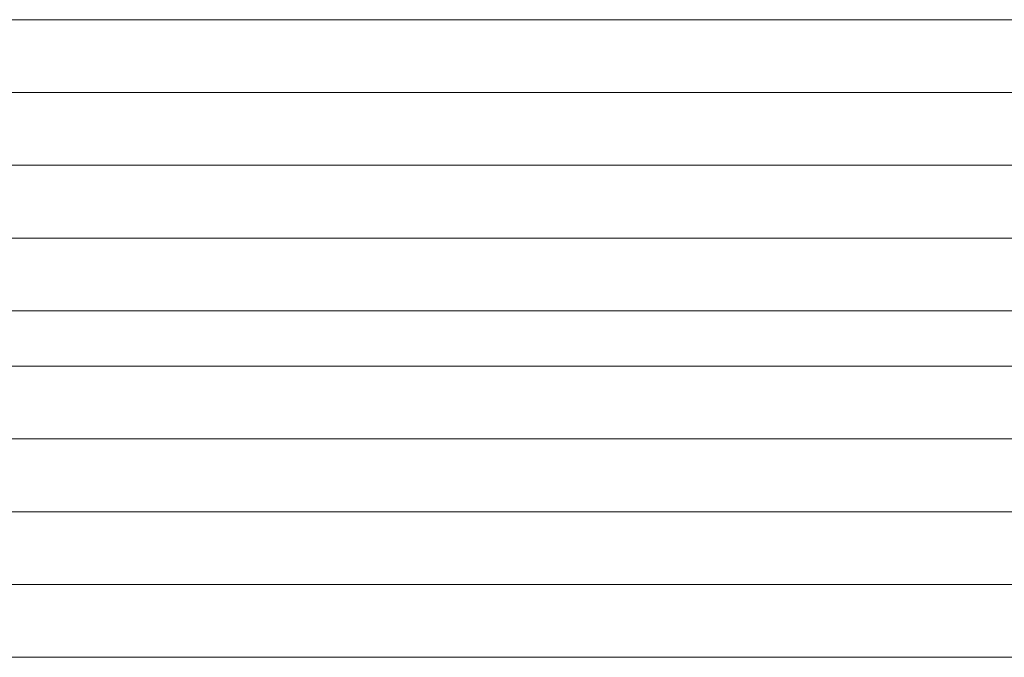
# Model space of a CAD drawing. Extents: x 1911006 to 2186114, y 709265 to 747216.
# Tile 55 of 256: x 1919442 to 1919456, y 735194 to 735203. Entities that reach past the tile are written whole.
import ezdxf

# ---------------------------------------------------------------- set-up
doc = ezdxf.new("R2010")
doc.units = 0
doc.header["$LTSCALE"] = 500
doc.header["$MEASUREMENT"] = 0
doc.layers.add('_MB_kreskowanie_szklo_0.09', color=157, linetype='CONTINUOUS', lineweight=9)
doc.layers.add('_MB_szklo_0.15', color=142, linetype='CONTINUOUS', lineweight=15)

msp = doc.modelspace()

# ---------------------------------------------------------------- linework, layer by layer
at = {"layer": '_MB_kreskowanie_szklo_0.09', "color": 7}
for points in [[(1919470.454, 735202.187), (1919410.454, 735202.187)], [(1919470.454, 735201.187), (1919410.454, 735201.187)], [(1919470.454, 735200.187), (1919410.454, 735200.187)], [(1919470.454, 735197.427), (1919410.454, 735197.427)], [(1919470.454, 735196.427), (1919410.454, 735196.427)], [(1919470.454, 735195.427), (1919410.454, 735195.427)]]:
    msp.add_lwpolyline(points, dxfattribs=at)
at = {"layer": '_MB_szklo_0.15', "color": 7}
for points in [[(1919410.454, 735199.187), (1919470.454, 735199.187), (1919470.454, 735203.187), (1919410.454, 735203.187)], [(1919410.454, 735198.427), (1919470.454, 735198.427), (1919470.454, 735199.187), (1919410.454, 735199.187)], [(1919410.454, 735194.427), (1919470.454, 735194.427), (1919470.454, 735198.427), (1919410.454, 735198.427)]]:
    msp.add_lwpolyline(points, dxfattribs=at)

doc.saveas('drawing.dxf')
